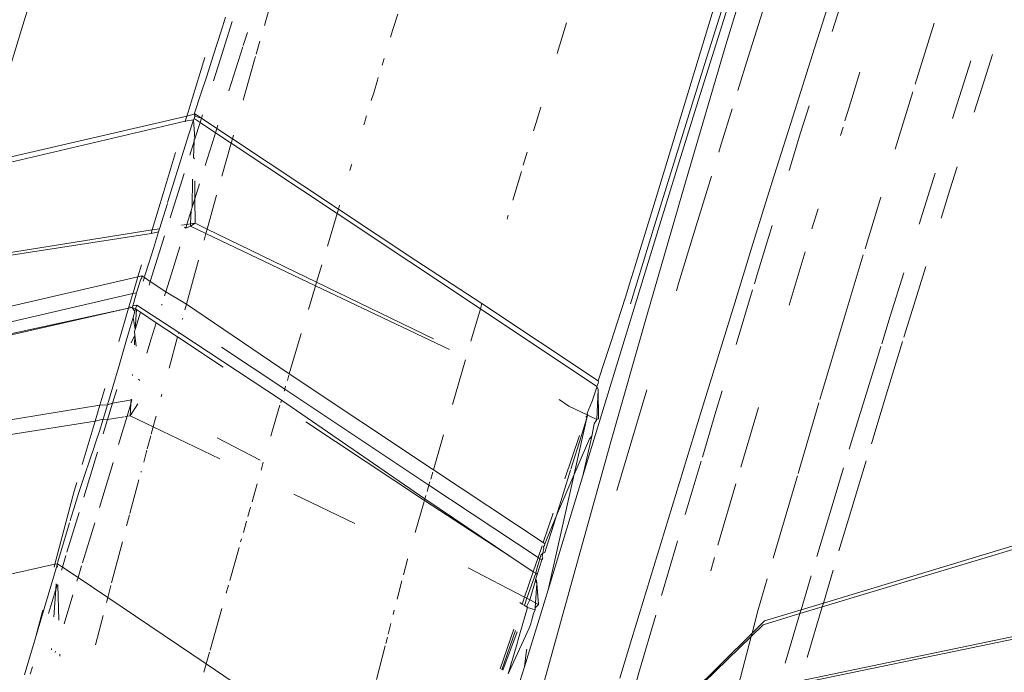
# Model space of a CAD drawing. Header units: millimetres. Extents: x 504675 to 860349, y -23215 to 63575.
# Tile 59 of 177: x 590948 to 590979, y 33318 to 33338. Entities that reach past the tile are written whole.
import ezdxf

# ---------------------------------------------------------------- set-up
doc = ezdxf.new("R2010")
doc.units = ezdxf.units.MM
doc.header["$LTSCALE"] = 10
doc.linetypes.add('LEVEL-F-OVERALL LAYOUT$0$HIDDEN', pattern=[0.375, 0.25, -0.125])
doc.layers.get('0').update_dxf_attribs({"linetype": 'CONTINUOUS'})
for name, color, linetype, lineweight in [('ARCH', 8, 'CONTINUOUS', 0), ('furniture', 8, 'CONTINUOUS', 5), ('LEVEL - C OVERALL LAYOUT$0$A-EQPM', 8, 'CONTINUOUS', 5)]:
    doc.layers.add(name, color=color, linetype=linetype, lineweight=lineweight)
doc.layers.add('LEVEL-F-OVERALL LAYOUT$0$DASH1L', color=8, linetype='LEVEL-F-OVERALL LAYOUT$0$HIDDEN')

# ---------------------------------------------------------------- blocks, each defined once
blk = doc.blocks.new('LEVEL - C OVERALL LAYOUT$0$Column Cladding - Column Cladding- 1200mm-V38-LEVEL C - PART PLAN 20')
at = {"layer": 'LEVEL - C OVERALL LAYOUT$0$A-EQPM', "color": 253, "lineweight": 5}
blk.add_arc((0, 0), 755, 90, 270, dxfattribs=at)
blk = doc.blocks.new('ARCH')
at = {"layer": 'LEVEL-F-OVERALL LAYOUT$0$DASH1L'}
h = blk.add_hatch(dxfattribs=at)
h.set_pattern_fill('ANGLE', color=8, scale=10, angle=352.0664)
h.set_pattern_definition([(352.0664444, (-404119.055, 373340.98), (9.6410197, 69.1814516), [50.8, -19.05]), (82.0664444, (-404119.055, 373340.98), (-69.1814516, 9.6410197), [50.8, -19.05])])
edge = h.paths.add_edge_path(flags=16)
edge.add_line((572074.712, 35847.062), (602196.904, 29528.217))
edge.add_line((602196.904, 29528.217), (599472.63, 39352.005))
edge.add_arc((597545.364, 38817.547), 2000, 15.499436, 89.998351)
edge.add_line((597545.422, 40817.547), (573256.113, 40817.547))
edge.add_arc((576210.344, 22394.182), 18658.72, 99.1099624, 106.6903327)
edge.add_line((570851.58, 40266.829), (572074.712, 35847.062))
h.paths.add_polyline_path([(583373.777, 40815.973), (583374.097, 40875.042), (586424.097, 40859.112), (586423.937, 40815.973)], flags=16)
h.paths.add_polyline_path([(600840.891, 34605.132), (600792.778, 34591.523), (599497.965, 39260.646), (599546.078, 39274.255)])
h.paths.add_polyline_path([(587210.4, 32671.778), (587194.965, 32598.383), (582692.955, 33542.787), (582708.389, 33616.182)])
edge = h.paths.add_edge_path()
edge.add_line((572071.73, 35387.893), (601863.317, 29138.4))
edge.add_arc((601986.5, 29725.619), 600, 258.152638, 375.499436)
edge.add_line((602564.68, 29885.956), (599906.265, 39472.258))
edge.add_arc((597545.364, 38817.547), 2450, 15.499436, 89.998351)
edge.add_line((597545.435, 41267.547), (573220.478, 41267.547))
edge.add_arc((576210.344, 22394.182), 19108.72, 99.0018321, 106.2358191)
edge.add_arc((571035.465, 40164.758), 600, 106.235819, 195.468967)
edge.add_line((570457.2, 40004.728), (571616.648, 35815.082))
edge.add_arc((572194.913, 35975.111), 600, 195.468967, 258.152638)
h.paths.add_polyline_path([(587210.4, 32671.778), (587195.409, 32600.494), (587195.432, 32600.49)])
at = {"layer": 'furniture'}
for p, q in [((590971.839, 33342.16), (590970.497, 33337.678)), ((590971.04, 33340.41), (590970.313, 33338.108)), ((590971.199, 33337.295), (590972.081, 33340.114)), ((590970.428, 33339.884), (590968.193, 33332.527)), ((590974.002, 33339.838), (590973.281, 33337.576)), ((590974.322, 33339.625), (590973.844, 33338.103)), ((590948.326, 33338.161), (590948.671, 33339.295)), ((590970.544, 33339.343), (590969.773, 33336.896)), ((590956.138, 33338.888), (590955.968, 33338.294)), ((590954.744, 33338.556), (590954.605, 33338.113)), ((590960.167, 33338.646), (590960.016, 33338.161)), ((590954.574, 33337.207), (590954.96, 33338.414)), ((590965.475, 33338.374), (590965.18, 33337.408)), ((590977.051, 33338.365), (590976.454, 33336.438)), ((590947.971, 33336.986), (590948.326, 33338.161)), ((590954.605, 33338.113), (590954.361, 33337.339)), ((590955.301, 33337.655), (590955.434, 33338.073)), ((590960.016, 33338.161), (590959.942, 33337.917)), ((590970.313, 33338.108), (590969.625, 33335.915)), ((590955.142, 33337.158), (590955.287, 33337.613)), ((590955.827, 33337.798), (590955.709, 33337.387)), ((590970.497, 33337.678), (590969.224, 33333.353)), ((590973.281, 33337.576), (590972.599, 33335.418)), ((590953.662, 33335.876), (590954.094, 33337.277)), ((590954.361, 33337.339), (590954.153, 33336.694)), ((590955.69, 33337.317), (590955.66, 33337.213)), ((590959.737, 33337.253), (590959.671, 33337.037)), ((590970.871, 33336.239), (590971.199, 33337.295)), ((590978.561, 33336.346), (590978.889, 33337.374)), ((590954.363, 33336.544), (590954.574, 33337.207)), ((590954.85, 33336.234), (590955.142, 33337.158)), ((590955.66, 33337.213), (590955.302, 33335.937)), ((590977.623, 33335.362), (590978.201, 33337.179)), ((590954.153, 33336.694), (590953.969, 33336.135)), ((590959.552, 33336.649), (590959.526, 33336.565)), ((590969.773, 33336.896), (590968.292, 33332.134)), ((590974.462, 33335.989), (590974.715, 33336.819)), ((590959.526, 33336.565), (590959.412, 33336.173)), ((590978.312, 33335.559), (590978.561, 33336.346)), ((590953.757, 33335.497), (590953.969, 33336.135)), ((590959.331, 33335.925), (590959.412, 33336.173)), ((590976.383, 33336.206), (590975.951, 33334.802)), ((590953.566, 33335.562), (590953.662, 33335.876)), ((590964.665, 33335.715), (590964.521, 33335.239)), ((590969.625, 33335.915), (590968.976, 33333.831)), ((590973.112, 33335.758), (590972.847, 33334.906)), ((590974.242, 33335.285), (590974.376, 33335.72)), ((590974.376, 33335.72), (590974.462, 33335.989)), ((590953.526, 33335.432), (590947.056, 33333.933)), ((590953.479, 33335.279), (590953.526, 33335.432)), ((590953.526, 33335.432), (590953.566, 33335.562)), ((590953.757, 33335.497), (590953.526, 33335.432)), ((590953.755, 33335.365), (590953.766, 33335.398)), ((590953.779, 33335.439), (590953.757, 33335.497)), ((590953.799, 33335.495), (590953.757, 33335.497)), ((590953.779, 33335.439), (590953.766, 33335.398)), ((590953.779, 33335.439), (590953.799, 33335.495)), ((590953.99, 33335.368), (590953.779, 33335.439)), ((590953.99, 33335.368), (590953.799, 33335.495)), ((590953.99, 33335.368), (590954.023, 33335.473)), ((590959.184, 33335.446), (590959.151, 33335.339)), ((590970.35, 33334.554), (590970.692, 33335.661)), ((590972.599, 33335.418), (590971.954, 33333.363)), ((590953.479, 33335.279), (590947.004, 33333.761)), ((590953.471, 33335.253), (590953.479, 33335.279)), ((590953.738, 33335.315), (590953.479, 33335.279)), ((590953.738, 33335.315), (590953.592, 33334.867)), ((590953.738, 33335.315), (590953.755, 33335.365)), ((590953.785, 33334.723), (590953.738, 33335.315)), ((590953.755, 33335.365), (590953.948, 33335.237)), ((590953.785, 33334.723), (590953.948, 33335.237)), ((590953.948, 33335.237), (590953.99, 33335.368)), ((590954.433, 33334.914), (590953.948, 33335.237)), ((590954.475, 33335.046), (590953.99, 33335.368)), ((590954.475, 33335.046), (590954.508, 33335.153)), ((590959.096, 33335.158), (590959.119, 33335.211)), ((590959.119, 33335.211), (590959.151, 33335.339)), ((590964.521, 33335.239), (590964.442, 33334.977)), ((590974.103, 33334.831), (590974.182, 33335.091)), ((590953.592, 33334.867), (590953.425, 33334.338)), ((590954.11, 33333.885), (590954.399, 33334.807)), ((590954.399, 33334.807), (590954.433, 33334.914)), ((590954.433, 33334.914), (590954.475, 33335.046)), ((590954.923, 33334.588), (590954.433, 33334.914)), ((590954.961, 33334.724), (590954.475, 33335.046)), ((590954.992, 33334.834), (590954.961, 33334.724)), ((590972.847, 33334.906), (590972.485, 33333.726)), ((590975.826, 33334.395), (590975.951, 33334.802)), ((590953.623, 33334.208), (590953.762, 33334.65)), ((590953.739, 33334.131), (590953.762, 33334.65)), ((590953.762, 33334.65), (590953.764, 33334.699)), ((590953.764, 33334.699), (590953.785, 33334.723)), ((590954.923, 33334.588), (590954.629, 33333.541)), ((590954.961, 33334.724), (590954.923, 33334.588)), ((590958.258, 33332.369), (590954.923, 33334.588)), ((590958.299, 33332.508), (590954.961, 33334.724)), ((590970.271, 33334.297), (590970.35, 33334.554)), ((590952.793, 33333.034), (590953.176, 33334.289)), ((590953.425, 33334.338), (590953.243, 33333.756)), ((590964.24, 33334.306), (590964.115, 33333.892)), ((590953.739, 33334.131), (590953.769, 33334.091)), ((590958.714, 33333.898), (590958.661, 33333.722)), ((590958.723, 33333.928), (590958.714, 33333.898)), ((590977.541, 33333.113), (590977.771, 33333.844)), ((590953.243, 33333.756), (590952.924, 33332.719)), ((590953.004, 33332.235), (590953.44, 33333.626)), ((590964.057, 33333.696), (590963.784, 33332.788)), ((590968.976, 33333.831), (590968.363, 33331.855)), ((590970.041, 33333.549), (590969.479, 33331.714)), ((590976.573, 33332.039), (590977.079, 33333.645)), ((590953.696, 33332.568), (590953.708, 33333.448)), ((590953.775, 33333.404), (590953.78, 33332.835)), ((590953.78, 33332.835), (590953.927, 33333.303)), ((590969.224, 33333.353), (590968.018, 33329.186)), ((590971.954, 33333.363), (590971.345, 33331.411)), ((590952.436, 33331.853), (590952.793, 33333.034)), ((590954.464, 33332.948), (590954.17, 33331.881)), ((590977.265, 33332.228), (590977.541, 33333.113)), ((590952.915, 33332.69), (590952.669, 33331.89)), ((590953.696, 33332.568), (590953.78, 33332.835)), ((590953.78, 33332.835), (590953.787, 33332.067)), ((590958.335, 33332.628), (590958.299, 33332.508)), ((590974.873, 33331.261), (590975.366, 33332.887)), ((590953.527, 33332.026), (590953.665, 33332.468)), ((590953.646, 33332.045), (590953.665, 33332.468)), ((590953.665, 33332.468), (590953.696, 33332.568)), ((590958.258, 33332.369), (590957.951, 33331.341)), ((590958.299, 33332.508), (590958.258, 33332.369)), ((590962.768, 33329.368), (590958.258, 33332.369)), ((590960.736, 33330.89), (590958.299, 33332.508)), ((590963.645, 33332.322), (590963.606, 33332.191)), ((590967.799, 33331.242), (590968.193, 33332.527)), ((590973.203, 33331.886), (590973.396, 33332.522)), ((590953.527, 33332.026), (590953.36, 33331.999)), ((590953.492, 33331.912), (590953.527, 33332.026)), ((590953.646, 33332.045), (590953.527, 33332.026)), ((590953.787, 33332.067), (590953.643, 33331.969)), ((590953.643, 33331.969), (590953.646, 33332.045)), ((590953.787, 33332.067), (590953.646, 33332.045)), ((590954.17, 33331.881), (590953.787, 33332.067)), ((590968.292, 33332.134), (590967.494, 33329.526)), ((590971.952, 33331.989), (590971.479, 33330.447)), ((590952.402, 33331.741), (590946.118, 33330.772)), ((590952.436, 33331.853), (590946.143, 33330.853)), ((590952.375, 33330.234), (590952.827, 33331.672)), ((590952.402, 33331.741), (590952.436, 33331.853)), ((590952.64, 33331.795), (590952.402, 33331.741)), ((590952.669, 33331.89), (590952.436, 33331.853)), ((590952.64, 33331.795), (590952.478, 33331.27)), ((590952.669, 33331.89), (590952.64, 33331.795)), ((590953.492, 33331.912), (590953.452, 33331.938)), ((590953.643, 33331.969), (590953.492, 33331.912)), ((590954.13, 33331.737), (590953.643, 33331.969)), ((590954.13, 33331.737), (590954.072, 33331.528)), ((590954.17, 33331.881), (590954.13, 33331.737)), ((590957.581, 33330.097), (590954.13, 33331.737)), ((590957.614, 33330.211), (590954.17, 33331.881)), ((590967.248, 33328.227), (590968.363, 33331.855)), ((590969.007, 33330.163), (590969.479, 33331.714)), ((590971.345, 33331.411), (590970.772, 33329.561)), ((590952.478, 33331.27), (590952.334, 33330.804)), ((590953.033, 33330.44), (590953.307, 33331.32)), ((590967.799, 33331.242), (590967.629, 33330.69)), ((590972.485, 33329.486), (590972.985, 33331.163)), ((590974.816, 33331.072), (590974.216, 33329.08)), ((590951.991, 33330.378), (590952.105, 33330.758)), ((590952.334, 33330.804), (590952.211, 33330.416)), ((590953.898, 33330.898), (590953.517, 33329.52)), ((590957.777, 33330.755), (590957.614, 33330.211)), ((590962.817, 33329.536), (590960.736, 33330.89)), ((590952.867, 33329.907), (590953.033, 33330.44)), ((590967.629, 33330.69), (590967.474, 33330.19)), ((590971.479, 33330.447), (590971.39, 33330.153)), ((590975.667, 33329.136), (590976.093, 33330.502)), ((590976.789, 33330.705), (590976.315, 33329.175)), ((590951.991, 33330.378), (590945.573, 33328.898)), ((590951.849, 33329.908), (590951.991, 33330.378)), ((590952.076, 33330.299), (590951.988, 33330.014)), ((590952.116, 33330.407), (590951.991, 33330.378)), ((590952.076, 33330.299), (590952.108, 33330.341)), ((590952.108, 33330.341), (590952.116, 33330.407)), ((590952.191, 33330.356), (590952.116, 33330.407)), ((590952.191, 33330.356), (590952.154, 33330.245)), ((590952.211, 33330.416), (590952.191, 33330.356)), ((590952.375, 33330.234), (590952.191, 33330.356)), ((590952.339, 33330.117), (590952.375, 33330.234)), ((590952.867, 33329.907), (590952.375, 33330.234)), ((590957.614, 33330.211), (590957.581, 33330.097)), ((590961.29, 33328.428), (590957.614, 33330.211)), ((590967.474, 33330.19), (590967.333, 33329.739)), ((590968.939, 33329.937), (590969.007, 33330.163)), ((590951.831, 33329.849), (590945.419, 33328.37)), ((590951.707, 33329.432), (590951.831, 33329.849)), ((590951.831, 33329.849), (590951.849, 33329.908)), ((590951.947, 33329.876), (590951.831, 33329.849)), ((590951.947, 33329.876), (590951.855, 33329.565)), ((590951.988, 33330.014), (590951.947, 33329.876)), ((590952.828, 33329.78), (590952.867, 33329.907)), ((590953.517, 33329.52), (590952.867, 33329.907)), ((590957.581, 33330.097), (590957.358, 33329.352)), ((590961.799, 33328.091), (590957.581, 33330.097)), ((590971.335, 33329.969), (590970.815, 33328.246)), ((590951.855, 33329.565), (590951.824, 33329.458)), ((590952.737, 33329.487), (590952.745, 33329.512)), ((590953.517, 33329.52), (590953.468, 33329.338)), ((590956.753, 33327.322), (590953.517, 33329.52)), ((590962.817, 33329.536), (590962.768, 33329.368)), ((590966.474, 33327.103), (590962.817, 33329.536)), ((590967.333, 33329.739), (590967.085, 33328.957)), ((590969.727, 33326.166), (590970.772, 33329.561)), ((590951.693, 33329.385), (590945.292, 33327.934)), ((590951.693, 33329.385), (590945.311, 33328)), ((590951.383, 33328.339), (590951.693, 33329.385)), ((590951.693, 33329.385), (590951.707, 33329.432)), ((590951.81, 33329.411), (590951.693, 33329.385)), ((590951.81, 33329.411), (590951.707, 33329.432)), ((590951.824, 33329.458), (590951.81, 33329.411)), ((590951.914, 33329.367), (590951.81, 33329.411)), ((590951.81, 33329.411), (590951.89, 33329.284)), ((590951.953, 33329.487), (590951.824, 33329.458)), ((590951.89, 33329.284), (590951.835, 33329.093)), ((590951.914, 33329.367), (590951.89, 33329.284)), ((590951.907, 33328.723), (590951.945, 33329.347)), ((590951.907, 33328.723), (590952.073, 33329.261)), ((590951.953, 33329.487), (590951.914, 33329.367)), ((590951.945, 33329.347), (590951.914, 33329.367)), ((590952.073, 33329.261), (590951.945, 33329.347)), ((590953.275, 33328.627), (590951.953, 33329.487)), ((590952.565, 33328.933), (590952.073, 33329.261)), ((590962.768, 33329.368), (590962.467, 33328.35)), ((590966.437, 33326.926), (590962.768, 33329.368)), ((590968.018, 33329.186), (590966.877, 33325.181)), ((590951.633, 33328.394), (590951.835, 33329.093)), ((590951.835, 33329.093), (590951.907, 33328.723)), ((590952.407, 33328.424), (590952.565, 33328.933)), ((590953.236, 33328.485), (590952.565, 33328.933)), ((590953.398, 33329.08), (590953.385, 33329.032)), ((590967.085, 33328.957), (590966.874, 33328.307)), ((590973.45, 33326.512), (590974.216, 33329.08)), ((590975.399, 33328.268), (590975.667, 33329.136)), ((590976.099, 33328.474), (590976.315, 33329.175)), ((590951.885, 33328.651), (590951.907, 33328.723)), ((590951.896, 33328.538), (590951.885, 33328.651)), ((590953.275, 33328.627), (590953.266, 33328.596)), ((590956.507, 33326.494), (590953.275, 33328.627)), ((590957.132, 33328.592), (590956.753, 33327.322)), ((590951.633, 33328.394), (590951.397, 33327.581)), ((590951.776, 33328.299), (590951.896, 33328.538)), ((590951.877, 33328.231), (590951.896, 33328.538)), ((590951.896, 33328.538), (590951.929, 33328.196)), ((590952.268, 33327.97), (590952.407, 33328.424)), ((590953.236, 33328.485), (590952.969, 33327.502)), ((590954.671, 33327.528), (590953.236, 33328.485)), ((590966.874, 33328.307), (590966.689, 33327.745)), ((590976.057, 33328.337), (590975.585, 33326.801)), ((590956.61, 33326.841), (590954.617, 33328.166)), ((590967.248, 33328.227), (590965.993, 33324.106)), ((590975.192, 33327.6), (590975.373, 33328.185)), ((590962.284, 33327.732), (590961.885, 33326.355)), ((590962.294, 33327.764), (590962.284, 33327.732)), ((590966.474, 33327.103), (590966.689, 33327.745)), ((590951.397, 33327.581), (590951.199, 33326.908)), ((590975.192, 33327.6), (590974.451, 33325.188)), ((590951.819, 33327.271), (590951.821, 33327.298)), ((590952.009, 33327.131), (590952.031, 33327.157)), ((590952.031, 33327.157), (590952.036, 33327.111)), ((590956.742, 33327.283), (590956.692, 33327.115)), ((590961.29, 33324.304), (590956.753, 33327.322)), ((590966.47, 33327.024), (590966.437, 33326.926)), ((590966.47, 33327.024), (590966.487, 33327.073)), ((590966.474, 33327.103), (590966.487, 33327.073)), ((590950.788, 33326.336), (590950.944, 33326.861)), ((590951.199, 33326.908), (590951.032, 33326.351)), ((590951.19, 33326.402), (590951.321, 33326.826)), ((590956.61, 33326.841), (590956.591, 33326.779)), ((590956.637, 33326.933), (590956.61, 33326.841)), ((590961.15, 33323.822), (590956.61, 33326.841)), ((590966.429, 33326.902), (590966.284, 33326.457)), ((590966.437, 33326.926), (590966.429, 33326.902)), ((590966.435, 33325.888), (590966.476, 33326.828)), ((590966.437, 33326.926), (590966.476, 33326.828)), ((590966.476, 33326.828), (590966.483, 33325.91)), ((590967.061, 33323.649), (590968.001, 33326.822)), ((590970.376, 33326.792), (590970.179, 33326.138)), ((590975.181, 33325.477), (590975.585, 33326.801)), ((590951.032, 33325.889), (590951.19, 33326.402)), ((590951.19, 33326.402), (590951.032, 33326.351)), ((590951.802, 33326.503), (590951.19, 33326.402)), ((590951.765, 33326.38), (590951.774, 33326.522)), ((590951.765, 33326.38), (590951.802, 33326.503)), ((590952.745, 33326.678), (590952.725, 33326.603)), ((590956.507, 33326.494), (590956.482, 33326.413)), ((590961.023, 33323.384), (590956.507, 33326.494)), ((590965.549, 33326.309), (590965.243, 33326.511)), ((590966.284, 33326.457), (590966.127, 33326.082)), ((590973.291, 33325.979), (590973.42, 33326.41)), ((590950.788, 33326.336), (590944.527, 33325.305)), ((590950.638, 33325.828), (590950.788, 33326.336)), ((590951.032, 33326.351), (590950.788, 33326.336)), ((590951.032, 33326.351), (590950.893, 33325.894)), ((590951.648, 33325.985), (590951.765, 33326.38)), ((590951.983, 33326.381), (590951.742, 33326)), ((590951.742, 33326), (590951.765, 33326.38)), ((590956.229, 33325.549), (590956.459, 33326.335)), ((590966.147, 33326.024), (590965.549, 33326.309)), ((590969.727, 33326.166), (590967.537, 33318.986)), ((590970.179, 33326.138), (590969.753, 33324.7)), ((590970.964, 33324.385), (590971.523, 33326.261)), ((590950.638, 33325.828), (590944.397, 33324.857)), ((590950.235, 33324.471), (590950.638, 33325.828)), ((590950.893, 33325.894), (590950.638, 33325.828)), ((590950.893, 33325.894), (590950.776, 33325.52)), ((590950.892, 33325.438), (590951.032, 33325.889)), ((590951.032, 33325.889), (590950.893, 33325.894)), ((590951.561, 33325.972), (590951.032, 33325.889)), ((590951.382, 33325.093), (590951.648, 33325.985)), ((590951.648, 33325.985), (590951.59, 33325.976)), ((590951.742, 33326), (590951.648, 33325.985)), ((590952.468, 33325.652), (590951.742, 33326)), ((590952.54, 33325.922), (590952.468, 33325.652)), ((590952.56, 33325.994), (590952.54, 33325.922)), ((590961.01, 33323.339), (590957.278, 33325.811)), ((590964.9, 33320.517), (590966.117, 33325.932)), ((590966.117, 33325.932), (590965.936, 33325.352)), ((590966.147, 33326.024), (590966.084, 33325.954)), ((590966.147, 33326.024), (590966.117, 33325.932)), ((590966.127, 33326.082), (590966.147, 33326.024)), ((590966.435, 33325.888), (590966.147, 33326.024)), ((590966.435, 33325.888), (590966.348, 33325.749)), ((590966.483, 33325.91), (590966.435, 33325.888)), ((590972.765, 33324.18), (590973.291, 33325.979)), ((590950.776, 33325.52), (590950.676, 33325.21)), ((590952.468, 33325.652), (590952.407, 33325.426)), ((590954.564, 33324.648), (590952.468, 33325.652)), ((590956.169, 33325.364), (590956.229, 33325.549)), ((590966.348, 33325.749), (590966.273, 33325.358)), ((590975.074, 33325.123), (590975.181, 33325.477)), ((590950.676, 33325.21), (590950.588, 33324.947)), ((590952.393, 33325.375), (590952.282, 33324.959)), ((590955.836, 33324.608), (590954.48, 33325.311)), ((590961.608, 33325.4), (590961.29, 33324.304)), ((590965.167, 33322.862), (590966.205, 33325.276)), ((590965.89, 33325.385), (590965.424, 33324.012)), ((590965.936, 33325.352), (590965.616, 33324.316)), ((590966.877, 33325.181), (590965.8, 33321.341)), ((590966.273, 33325.358), (590965.993, 33324.106)), ((590966.273, 33325.358), (590966.205, 33325.276)), ((590974.379, 33324.95), (590974.451, 33325.188)), ((590950.284, 33323.442), (590950.716, 33324.861)), ((590950.588, 33324.947), (590950.508, 33324.712)), ((590952.271, 33324.916), (590952.17, 33324.538)), ((590950.508, 33324.712), (590950.44, 33324.517)), ((590955.934, 33324.543), (590955.863, 33324.293)), ((590969.715, 33324.573), (590969.216, 33322.889)), ((590974.355, 33322.751), (590974.908, 33324.579)), ((590950.347, 33324.246), (590950.243, 33323.936)), ((590950.44, 33324.517), (590950.347, 33324.246)), ((590950.776, 33323.111), (590951.209, 33324.528)), ((590952.094, 33324.254), (590952.086, 33324.223)), ((590961.268, 33324.228), (590961.203, 33324.003)), ((590964.742, 33322.007), (590961.29, 33324.304)), ((590965.607, 33324.287), (590965.167, 33322.862)), ((590973.9, 33323.377), (590974.201, 33324.367)), ((590950.243, 33323.936), (590950.12, 33323.553)), ((590952.021, 33323.981), (590951.739, 33322.926)), ((590961.18, 33323.924), (590961.15, 33323.822)), ((590965.993, 33324.106), (590964.9, 33320.517)), ((590971.985, 33321.517), (590972.744, 33324.108)), ((590949.375, 33321.327), (590949.984, 33323.625)), ((590949.984, 33323.625), (590950.065, 33323.899)), ((590955.74, 33323.859), (590955.58, 33323.293)), ((590961.15, 33323.822), (590961.091, 33323.617)), ((590964.583, 33321.54), (590961.15, 33323.822)), ((590970.552, 33322.996), (590970.805, 33323.854)), ((590950.12, 33323.553), (590949.969, 33323.07)), ((590958.813, 33322.614), (590956.898, 33323.531)), ((590961, 33323.304), (590960.716, 33322.326)), ((590961.023, 33323.384), (590961.01, 33323.339)), ((590963.696, 33321.585), (590961.01, 33323.339)), ((590961.055, 33323.493), (590961.023, 33323.384)), ((590963.696, 33321.585), (590961.023, 33323.384)), ((590973.361, 33321.569), (590973.9, 33323.377)), ((590949.969, 33323.07), (590949.881, 33322.78)), ((590955.532, 33323.123), (590955.448, 33322.828)), ((590970.488, 33322.789), (590970.552, 33322.996)), ((590983.426, 33323.082), (590973.564, 33320.105)), ((590949.755, 33321.703), (590950.137, 33322.957)), ((590949.881, 33322.78), (590949.857, 33322.698)), ((590951.726, 33322.88), (590951.633, 33322.532)), ((590955.408, 33322.688), (590955.307, 33322.329)), ((590965.059, 33322.939), (590964.742, 33322.007)), ((590964.792, 33321.974), (590965.167, 33322.862)), ((590965.167, 33322.862), (590965.02, 33322.391)), ((590970.244, 33321.928), (590970.488, 33322.789)), ((590983.416, 33322.966), (590973.528, 33319.983)), ((590974.053, 33321.745), (590974.355, 33322.751)), ((590949.837, 33322.631), (590949.472, 33321.406)), ((590950.628, 33322.626), (590950.245, 33321.368)), ((590965.02, 33322.391), (590964.895, 33321.997)), ((590955.25, 33322.127), (590955.221, 33322.028)), ((590968.969, 33322.059), (590968.947, 33321.982)), ((590951.503, 33322.037), (590951.161, 33320.742)), ((590955.173, 33321.856), (590954.877, 33320.81)), ((590964.708, 33321.905), (590964.583, 33321.54)), ((590964.792, 33321.974), (590964.742, 33322.007)), ((590964.748, 33321.743), (590964.757, 33321.783)), ((590964.785, 33321.912), (590964.755, 33321.873)), ((590964.765, 33321.82), (590964.755, 33321.873)), ((590964.765, 33321.82), (590964.757, 33321.783)), ((590964.785, 33321.912), (590964.792, 33321.974)), ((590964.895, 33321.997), (590964.796, 33321.699)), ((590968.947, 33321.982), (590968.468, 33320.341)), ((590949.614, 33321.24), (590949.725, 33321.604)), ((590960.469, 33321.473), (590960.345, 33320.993)), ((590960.477, 33321.5), (590960.469, 33321.473)), ((590964.431, 33321.091), (590963.696, 33321.585)), ((590964.583, 33321.54), (590964.431, 33321.091)), ((590964.641, 33321.501), (590964.548, 33321.187)), ((590964.556, 33321.006), (590964.699, 33321.463)), ((590964.641, 33321.501), (590964.583, 33321.54)), ((590964.673, 33321.609), (590964.641, 33321.501)), ((590964.699, 33321.463), (590964.641, 33321.501)), ((590964.732, 33321.671), (590964.673, 33321.609)), ((590964.729, 33321.515), (590964.699, 33321.463)), ((590964.71, 33321.561), (590964.732, 33321.671)), ((590964.729, 33321.515), (590964.71, 33321.561)), ((590964.732, 33321.671), (590964.748, 33321.743)), ((590964.796, 33321.699), (590964.732, 33321.671)), ((590970.016, 33321.123), (590970.134, 33321.54)), ((590949.375, 33321.327), (590943.099, 33319.926)), ((590949.447, 33321.31), (590948.767, 33319.01)), ((590949.351, 33321.235), (590949.375, 33321.327)), ((590949.458, 33321.345), (590949.375, 33321.327)), ((590949.447, 33321.31), (590949.458, 33321.345)), ((590949.447, 33321.31), (590949.459, 33321.233)), ((590949.472, 33321.406), (590949.458, 33321.345)), ((590949.614, 33321.24), (590949.458, 33321.345)), ((590949.585, 33321.142), (590949.614, 33321.24)), ((590950.105, 33320.908), (590949.614, 33321.24)), ((590950.105, 33320.908), (590950.216, 33321.274)), ((590964.159, 33320.291), (590962.387, 33321.21)), ((590964.548, 33321.187), (590964.508, 33321.05)), ((590965.8, 33321.341), (590964.785, 33317.668)), ((590973.564, 33320.105), (590973.874, 33321.145)), ((590950.07, 33320.793), (590950.105, 33320.908)), ((590951.039, 33320.278), (590950.105, 33320.908)), ((590964.431, 33321.091), (590964.159, 33320.291)), ((590964.508, 33321.05), (590964.229, 33320.255)), ((590964.508, 33321.05), (590964.431, 33321.091)), ((590964.498, 33320.812), (590964.516, 33320.877)), ((590964.507, 33320.844), (590964.498, 33320.812)), ((590964.516, 33320.877), (590964.507, 33320.844)), ((590964.53, 33320.813), (590964.507, 33320.844)), ((590964.556, 33321.006), (590964.508, 33321.05)), ((590964.536, 33320.945), (590964.516, 33320.877)), ((590964.556, 33321.006), (590964.536, 33320.945)), ((590971.499, 33319.855), (590971.794, 33320.864)), ((590972.86, 33319.893), (590973.18, 33320.965)), ((590949.173, 33319.773), (590949.401, 33320.535)), ((590949.34, 33319.672), (590949.401, 33320.535)), ((590949.401, 33320.535), (590949.413, 33320.714)), ((590949.401, 33320.535), (590949.448, 33320.691)), ((590949.473, 33320.674), (590949.501, 33319.564)), ((590951.138, 33320.653), (590951.039, 33320.278)), ((590954.836, 33320.667), (590954.766, 33320.42)), ((590960.295, 33320.801), (590960.146, 33320.223)), ((590964.498, 33320.812), (590964.323, 33320.206)), ((590964.49, 33319.185), (590964.9, 33320.517)), ((590964.498, 33320.812), (590964.539, 33320.723)), ((590964.502, 33320.113), (590964.539, 33320.723)), ((590964.539, 33320.723), (590964.53, 33320.813)), ((590964.601, 33320.062), (590964.539, 33320.723)), ((590949.663, 33319.455), (590949.938, 33320.36)), ((590951.039, 33320.278), (590950.999, 33320.126)), ((590954.134, 33318.189), (590951.039, 33320.278)), ((590964.159, 33320.291), (590964.085, 33320.075)), ((590964.229, 33320.255), (590964.151, 33320.032)), ((590964.229, 33320.255), (590964.159, 33320.291)), ((590964.323, 33320.206), (590964.229, 33320.255)), ((590964.232, 33320.019), (590964.323, 33320.206)), ((590964.502, 33320.113), (590964.323, 33320.206)), ((590954.627, 33319.93), (590954.258, 33318.626)), ((590964.01, 33319.133), (590964.252, 33319.964)), ((590964.085, 33320.075), (590964.013, 33320.124)), ((590964.151, 33320.032), (590964.085, 33320.075)), ((590964.22, 33319.986), (590964.151, 33320.032)), ((590964.22, 33319.986), (590964.232, 33320.019)), ((590964.252, 33319.964), (590964.22, 33319.986)), ((590964.252, 33319.964), (590964.232, 33320.019)), ((590964.488, 33319.896), (590964.252, 33319.964)), ((590964.488, 33319.896), (590964.443, 33319.777)), ((590964.488, 33319.896), (590964.492, 33319.953)), ((590964.492, 33319.953), (590964.502, 33320.113)), ((590964.601, 33320.062), (590964.492, 33319.953)), ((590964.601, 33320.062), (590964.502, 33320.113)), ((590972.86, 33319.893), (590971.705, 33319.544)), ((590973.528, 33319.983), (590972.824, 33319.771)), ((590972.824, 33319.771), (590972.86, 33319.893)), ((590973.564, 33320.105), (590972.86, 33319.893)), ((590973.053, 33318.386), (590973.528, 33319.983)), ((590973.528, 33319.983), (590973.564, 33320.105)), ((590948.767, 33319.01), (590948.992, 33319.877)), ((590950.892, 33319.717), (590950.764, 33319.234)), ((590960.057, 33319.877), (590960.024, 33319.748)), ((590964.375, 33319.536), (590964.443, 33319.777)), ((590968.288, 33319.724), (590967.78, 33317.982)), ((590971.318, 33319.162), (590971.499, 33319.855)), ((590972.824, 33319.771), (590971.663, 33319.421)), ((590972.358, 33318.209), (590972.824, 33319.771)), ((590983.317, 33319.75), (590972.814, 33317.573)), ((590983.453, 33319.873), (590972.838, 33317.655)), ((590959.95, 33319.463), (590959.862, 33319.121)), ((590963.815, 33319.279), (590963.393, 33318.039)), ((590963.637, 33317.876), (590964.305, 33319.31)), ((590964.305, 33319.31), (590964.36, 33319.451)), ((590964.36, 33319.451), (590964.368, 33319.511)), ((590964.368, 33319.511), (590964.375, 33319.536)), ((590971.663, 33319.421), (590971.289, 33319.052)), ((590971.705, 33319.544), (590971.318, 33319.162)), ((590948.767, 33319.01), (590948.526, 33318.2)), ((590950.764, 33319.234), (590950.649, 33318.79)), ((590959.839, 33319.034), (590959.787, 33318.832)), ((590963.872, 33319.236), (590963.441, 33318.007)), ((590963.47, 33317.987), (590963.924, 33319.197)), ((590964.01, 33319.133), (590963.959, 33318.954)), ((590964.49, 33319.185), (590964.313, 33318.615)), ((590971.318, 33319.162), (590966.85, 33314.744)), ((590971.289, 33319.052), (590966.85, 33314.744)), ((590967.154, 33317.74), (590967.537, 33318.986)), ((590970.715, 33316.849), (590971.289, 33319.052)), ((590971.289, 33319.052), (590971.318, 33319.162)), ((590949.267, 33318.633), (590949.269, 33318.671)), ((590959.768, 33318.757), (590959.494, 33317.695)), ((590963.637, 33317.876), (590963.924, 33318.833)), ((590963.959, 33318.954), (590963.924, 33318.833)), ((590964.233, 33318.657), (590964.224, 33318.627)), ((590949.385, 33318.544), (590949.398, 33318.585)), ((590949.528, 33318.497), (590949.529, 33318.435)), ((590954.24, 33318.563), (590954.134, 33318.189)), ((590964.224, 33318.627), (590964.153, 33318.101)), ((590964.313, 33318.615), (590964.153, 33318.101)), ((590948.526, 33318.2), (590948.418, 33317.842)), ((590948.602, 33317.87), (590948.672, 33318.102)), ((590954.134, 33318.189), (590954.06, 33317.927)), ((590956.952, 33316.288), (590954.134, 33318.189)), ((590964.153, 33318.101), (590964.007, 33317.636)), ((590967.78, 33317.982), (590967.529, 33317.109))]:
    blk.add_line(p, q, dxfattribs=at)
at = {"color": 253, "lineweight": 5, "rotation": 352.0664444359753}
blk.add_blockref('LEVEL - C OVERALL LAYOUT$0$Column Cladding - Column Cladding- 1200mm-V38-LEVEL C - PART PLAN 20', (591721.713, 33073.944), dxfattribs=at)

msp = doc.modelspace()

# ---------------------------------------------------------------- block references
at = {"layer": 'ARCH'}
msp.add_blockref('ARCH', (0, 0), dxfattribs=at)

doc.saveas('drawing.dxf')
